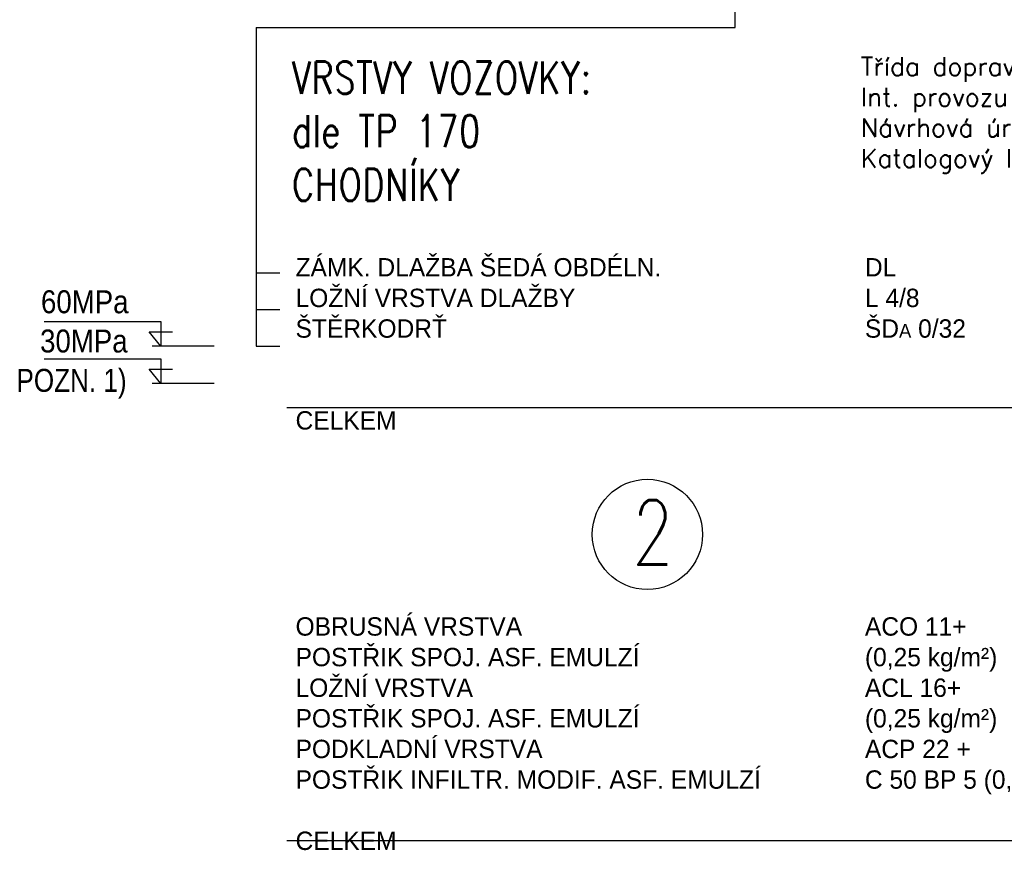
# Model space of a CAD drawing. Extents: x -824597 to -633530, y -1130799 to -1119490.
# Tile 4 of 10: x -732728 to -727367, y -1130799 to -1126277. Entities that reach past the tile are written whole.
import ezdxf
from ezdxf.enums import TextEntityAlignment as Align

# ---------------------------------------------------------------- set-up
doc = ezdxf.new("R2010")
doc.units = 0
doc.header["$LTSCALE"] = 250
doc.header["$MEASUREMENT"] = 0
doc.layers.add('_PIS_Popis', color=130, linetype='CONTINUOUS')
doc.styles.add('ROMANS', font='wromans.shx', dxfattribs={"height": 100})
doc.styles.add('WROMANS', font='wromans.shx', dxfattribs={"height": 100})

msp = doc.modelspace()

# ---------------------------------------------------------------- linework, layer by layer
at = {"layer": '_PIS_Popis'}
for p, q in [((-731440, -1126318.7), (-731440, -1128054.4)), ((-731440, -1127654.4), (-731312.1, -1127654.4)), ((-731440, -1127854.4), (-731312.1, -1127854.4)), ((-731669.1, -1128054.4), (-732005.5, -1128054.4)), ((-731440, -1128054.4), (-731312.1, -1128054.4)), ((-731669.1, -1128257), (-732005.5, -1128257)), ((-731273.9, -1128388.1), (-724287.1, -1128388.1)), ((-731273.9, -1130745.1), (-724287.1, -1130745.1))]:
    msp.add_line(p, q, dxfattribs=at)
for points in [[(-731440, -1126318.7), (-728832.1, -1126318.7), (-728832.1, -1123976.1)], [(-732595, -1127919.8), (-731959.2, -1127919.8), (-731959.2, -1128054.4), (-732022.3, -1127975.6), (-731896.2, -1127975.6)], [(-732595, -1128122.4), (-731959.2, -1128122.4), (-731959.2, -1128257), (-732022.3, -1128178.2), (-731896.2, -1128178.2)]]:
    msp.add_lwpolyline(points, dxfattribs=at)
msp.add_circle((-729310.1, -1129078.7), 300, dxfattribs=at)

# ---------------------------------------------------------------- texts
at = {"layer": '_PIS_Popis', "style": 'ROMANS', "width": 0.9}
for s, p in [('60MPa', (-732611.7, -1127874.6)), ('30MPa', (-732616.6, -1128088.3))]:
    msp.add_text(s, height=125, dxfattribs=at).set_placement(p)
at = {"layer": '_PIS_Popis', "color": 2, "style": 'ROMANS', "width": 0.85}
msp.add_text('POZN. 1)', height=125, dxfattribs=at).set_placement((-732445.4, -1128255.5), align=Align.MIDDLE)
at = {"layer": '_PIS_Popis', "attachment_point": 1, "style": 'WROMANS'}
for s, insert, char_height, width in [('{\\Fromans|c238;Třída dopravního zatížení (TDZ): 0\\PInt. provozu těž. nákl. voz. (TNV\\H0.4x;2010\\H2.5x;): 0 voz/den\\PNávrhová úroveň porušení vozovky: D2\\PKatalogový list: D2-D-1-PIII }', (-728147.9, -1126480.8), 100, 4026.27), ('{\\Fromans|c238;\\W0.75;\\T1.05;\\C80;VRSTVY VOZOVKY:\\Pdle TP 170\\PCHODNÍKY}', (-731243.8, -1126504.3), 175, 1924.304), ('\\pt3100,4671.4,5800;ZÁMK. DLAŽBA ŠEDÁ OBDÉLN.^IDL^I80 mm^IČSN 73 6131\\PLOŽNÍ VRSTVA DLAŽBY^IL 4/8^I40 mm^IČSN 73 6126\\P\\pt3100,4576.2,5800;ŠTĚRKODRŤ^IŠD{\\H0.75x;A\\H1.3333x; 0/32^I200 mm^IČSN EN 13285}\\P\\pt3100,5200,5800;^I^I^IČSN 73 6126\\P\\P\\pt3100,4576.2,5800,6800,7200;CELKEM^I^I320 mm^I^I\\P\\pt3100,5200,5800,6800,7200;^I', (-731225.7, -1127574.4), 100, 6981.397), ('{\\Fromans|c0;\\W0.75;\\T1.05;\\C80;2}', (-729393.1, -1128893.1), 350, 198.662), ('\\pt3100,5571.4,6500;OBRUSNÁ VRSTVA^IACO 11+^I40 mm^I\\P\\pt3100,6100,6500;POSTŘIK SPOJ. ASF. EMULZÍ^I(0,25 kg/m²)^I^I\\P\\pt3100,5571.4,6500;LOŽNÍ VRSTVA ^IACL 16+^I50 mm^I\\P\\pt3100,6100,6500;POSTŘIK SPOJ. ASF. EMULZÍ^I(0,25 kg/m²)^I^I\\P\\pt3100,5571.4,6500;PODKLADNÍ VRSTVA^IACP 22 +^I60 mm^I\\P\\pt3100,6100,6500;POSTŘIK INFILTR. MODIF. ASF. EMULZÍ^IC 50 BP 5 (0,6 kg/m²)^I^I\\P\\P\\pt3100,5066.7,6500,6800,7200;CELKEM^I^I     150 mm^I^I^I', (-731225.7, -1129529.8), 100, 8015.269)]:
    msp.add_mtext(s, dxfattribs=dict(at, insert=insert, char_height=char_height, width=width))

doc.saveas('drawing.dxf')
